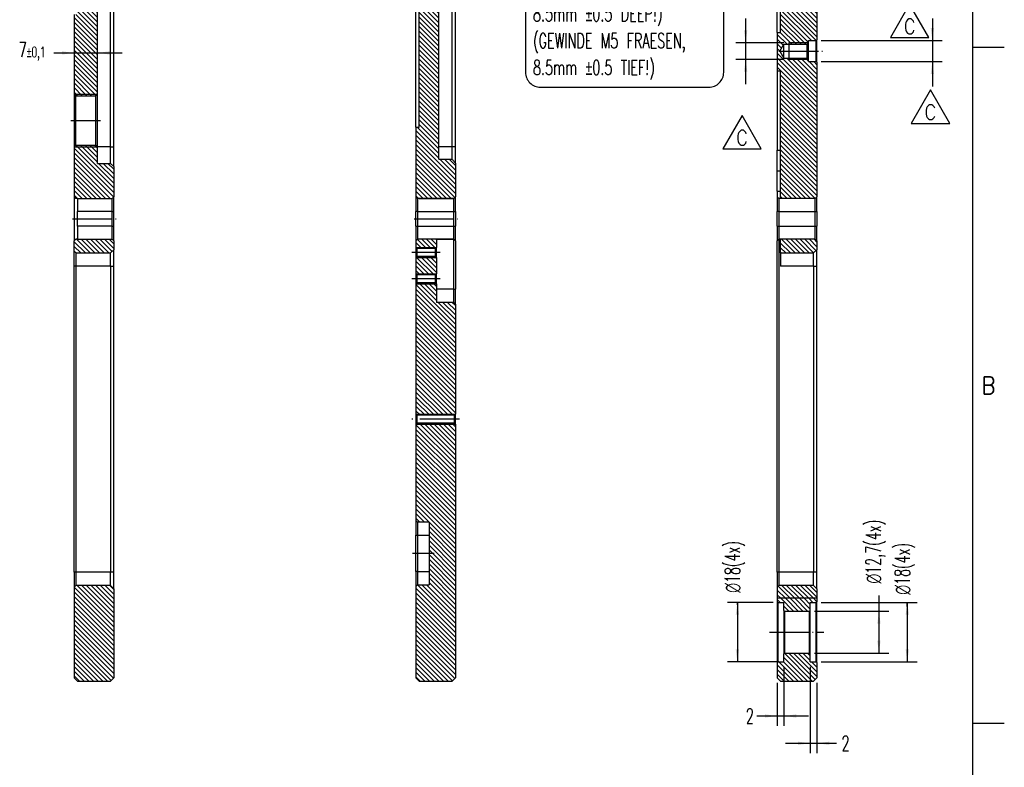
# Model space of a CAD drawing. Header units: inches. Extents: x -429 to 435, y -270 to 288.
# Tile 14 of 17: x 236 to 435, y -136 to 15. Entities that reach past the tile are written whole.
import ezdxf

# ---------------------------------------------------------------- set-up
doc = ezdxf.new("R2010")
doc.units = ezdxf.units.IN
doc.linetypes.add('DOT_CENTER', pattern=[14, 12, -1, 0, -1])
doc.layers.add('1', color=7, linetype='Continuous')
doc.styles.add('CONVERTER_11', font='txt.shx', dxfattribs={"width": 0.9})
doc.styles.add('CONVERTER_13', font='txt.shx', dxfattribs={"width": 0.63})
doc.dimstyles.new('ME10_DIM_11', dxfattribs={"dimtxt": 4.5, "dimasz": 3.75, "dimexe": 3, "dimexo": 1.5, "dimgap": 1.5, "dimtad": 0, "dimdsep": 46, "dimtxsty": 'CONVERTER_13', "dimsah": 1, "dimcen": 0.09, "dimclrd": 3, "dimclre": 3, "dimclrt": 3, "dimadec": 0, "dimazin": 0, "dimtfac": 1, "dimtdec": 4, "dimtix": 1, "dimtmove": 0, "dimatfit": 3, "dimfxl": 1, "dimtolj": 1, "dimtzin": 0, "dimarcsym": 0})
doc.dimstyles.new('ME10_DIM_12', dxfattribs={"dimtxt": 4.5, "dimasz": 3.75, "dimexe": 3, "dimexo": 1.5, "dimgap": 1.5, "dimtad": 0, "dimdsep": 46, "dimtxsty": 'CONVERTER_13', "dimsah": 1, "dimcen": 0.09, "dimclrd": 3, "dimclre": 3, "dimclrt": 3, "dimadec": 0, "dimazin": 0, "dimtfac": 1, "dimtdec": 4, "dimtix": 1, "dimtmove": 0, "dimatfit": 3, "dimfxl": 1, "dimtolj": 1, "dimtzin": 0, "dimarcsym": 0})
doc.dimstyles.new('ME10_DIM_13', dxfattribs={"dimtxt": 4.5, "dimasz": 3.75, "dimexe": 3, "dimexo": 1.5, "dimgap": 1.5, "dimtad": 0, "dimdsep": 46, "dimtxsty": 'CONVERTER_13', "dimsah": 1, "dimcen": 0.09, "dimclrd": 3, "dimclre": 3, "dimclrt": 3, "dimadec": 0, "dimazin": 0, "dimtfac": 1, "dimtdec": 4, "dimtix": 1, "dimtmove": 0, "dimatfit": 3, "dimfxl": 1, "dimtolj": 1, "dimtzin": 0, "dimarcsym": 0})
doc.dimstyles.new('ME10_DIM_14', dxfattribs={"dimtxt": 4.5, "dimasz": 3.75, "dimexe": 3, "dimexo": 1.5, "dimgap": 1.5, "dimtad": 0, "dimdsep": 46, "dimtxsty": 'CONVERTER_13', "dimsah": 1, "dimcen": 0.09, "dimclrd": 3, "dimclre": 3, "dimclrt": 3, "dimadec": 0, "dimazin": 0, "dimtfac": 1, "dimtdec": 4, "dimtix": 1, "dimtmove": 0, "dimatfit": 3, "dimfxl": 1, "dimtolj": 1, "dimtzin": 0, "dimarcsym": 0})
doc.dimstyles.new('ME10_DIM_15', dxfattribs={"dimtxt": 4.5, "dimasz": 3.75, "dimexe": 3, "dimexo": 1.5, "dimgap": 1.5, "dimtad": 0, "dimdsep": 46, "dimtxsty": 'CONVERTER_13', "dimsah": 1, "dimcen": 0.09, "dimclrd": 3, "dimclre": 3, "dimclrt": 3, "dimadec": 0, "dimazin": 0, "dimtfac": 1, "dimtdec": 4, "dimtix": 1, "dimtmove": 0, "dimatfit": 3, "dimfxl": 1, "dimtolj": 1, "dimtzin": 0, "dimarcsym": 0})
doc.dimstyles.new('ME10_DIM_19', dxfattribs={"dimtxt": 4.5, "dimasz": 3.75, "dimexe": 3, "dimexo": 1.5, "dimgap": 1.5, "dimtad": 0, "dimdsep": 46, "dimtxsty": 'CONVERTER_13', "dimsah": 1, "dimcen": 0.09, "dimclrd": 3, "dimclre": 3, "dimclrt": 3, "dimadec": 0, "dimazin": 0, "dimtfac": 1, "dimtdec": 4, "dimtix": 1, "dimtmove": 0, "dimatfit": 3, "dimfxl": 1, "dimtolj": 1, "dimtzin": 0, "dimarcsym": 0})
doc.dimstyles.new('ME10_DIM_20', dxfattribs={"dimtxt": 4.5, "dimasz": 3.75, "dimexe": 3, "dimexo": 1.5, "dimgap": 1.5, "dimtad": 0, "dimdsep": 46, "dimtxsty": 'CONVERTER_13', "dimsah": 1, "dimcen": 0.09, "dimclrd": 3, "dimclre": 3, "dimclrt": 3, "dimadec": 0, "dimazin": 0, "dimtol": 1, "dimtp": 0.03, "dimtfac": 0.7, "dimtdec": 0, "dimtix": 1, "dimtmove": 0, "dimatfit": 3, "dimfxl": 1, "dimtolj": 1, "dimtzin": 0, "dimarcsym": 0})
doc.dimstyles.new('ME10_DIM_45', dxfattribs={"dimtxt": 4.5, "dimasz": 3.75, "dimexe": 3, "dimexo": 1.5, "dimgap": 1.5, "dimtad": 0, "dimdsep": 46, "dimtxsty": 'CONVERTER_13', "dimsah": 1, "dimcen": 0.09, "dimclrd": 3, "dimclre": 3, "dimclrt": 3, "dimadec": 0, "dimazin": 0, "dimtol": 1, "dimtp": 0.1, "dimtm": 0.1, "dimtfac": 0.7, "dimtdec": 0, "dimtix": 1, "dimtmove": 0, "dimatfit": 3, "dimfxl": 1, "dimtolj": 1, "dimtzin": 0, "dimarcsym": 0})
pattern_1 = [(-45, (0, 0), (0.7071068, 0.7071068), [])]

# ---------------------------------------------------------------- blocks, each defined once
blk = doc.blocks.new('REV_TRIANGLE__1', base_point=(419.92, -4))
at = {"layer": '1', "color": 7, "linetype": 'Continuous'}
for p, q in [((419.92, 0.5), (416.02, -6.25)), ((423.82, -6.25), (419.92, 0.5)), ((416.02, -6.25), (423.82, -6.25))]:
    blk.add_line(p, q, dxfattribs=at)
at = {"layer": '1', "color": 3, "insert": (419.92, -4), "char_height": 3, "attachment_point": 5, "line_spacing_factor": 1.080432, "style": 'CONVERTER_11'}
blk.add_mtext('C', dxfattribs=at)
blk = doc.blocks.new('REV_TRIANGLE__2', base_point=(381.87, -9.16))
at = {"layer": '1', "color": 7, "linetype": 'Continuous'}
for p, q in [((381.87, -4.66), (377.97, -11.41)), ((385.77, -11.41), (381.87, -4.66)), ((377.97, -11.41), (385.77, -11.41))]:
    blk.add_line(p, q, dxfattribs=at)
at = {"layer": '1', "color": 3, "insert": (381.87, -9.16), "char_height": 3, "attachment_point": 5, "line_spacing_factor": 1.080432, "style": 'CONVERTER_11'}
blk.add_mtext('C', dxfattribs=at)
blk = doc.blocks.new('REV_TRIANGLE__3', base_point=(415.73, 13.32))
at = {"layer": '1', "color": 7, "linetype": 'Continuous'}
for p, q in [((415.73, 17.82), (411.83, 11.07)), ((419.63, 11.07), (415.73, 17.82)), ((411.83, 11.07), (419.63, 11.07))]:
    blk.add_line(p, q, dxfattribs=at)
at = {"layer": '1', "color": 3, "insert": (415.73, 13.32), "char_height": 3, "attachment_point": 5, "line_spacing_factor": 1.080432, "style": 'CONVERTER_11'}
blk.add_mtext('C', dxfattribs=at)
blk = doc.blocks.new('E7018-24104__5', base_point=(583.5, -178.3))
at = {"linetype": 'Continuous'}
h = blk.add_hatch(dxfattribs=at)
h.set_pattern_fill('_USER', color=1, angle=-45, pattern_type=0)
h.set_pattern_definition(pattern_1)
edge = h.paths.add_edge_path()
edge.add_spline(control_points=[(594.5, 42.89), (594.58, 42.64), (594.73, 42.15), (594.98, 41.41), (595.24, 40.67), (595.41, 40.18), (595.5, 39.93)], knot_values=[0, 0, 0, 0, 0.776426, 1.559625, 2.336193, 3.119835, 3.119835, 3.119835, 3.119835], degree=3, periodic=0)
edge.add_line((595.5, 39.93), (595.5, 15.9))
edge.add_line((595.5, 15.9), (595.3, 15.7))
edge.add_line((595.3, 15.7), (593, 15.7))
edge.add_line((593, 15.7), (593, 15))
edge.add_line((593, 15), (592.6, 14.6))
edge.add_line((592.6, 14.6), (585.5, 14.6))
edge.add_line((585.5, 14.6), (584.29, 12.5))
edge.add_line((584.29, 12.5), (585.5, 10.4))
edge.add_line((585.5, 10.4), (592.6, 10.4))
edge.add_line((592.6, 10.4), (593, 10))
edge.add_line((593, 10), (593, 9.3))
edge.add_line((593, 9.3), (595.3, 9.3))
edge.add_line((595.3, 9.3), (595.5, 9.1))
edge.add_line((595.5, 9.1), (595.5, -31.6))
edge.add_line((595.5, -31.6), (595, -32.1))
edge.add_line((595, -32.1), (584.5, -32.1))
edge.add_line((584.5, -32.1), (584.5, -29.91))
edge.add_line((584.5, -29.91), (584.5, -23.72))
edge.add_line((584.5, -23.72), (584.5, -17.5))
edge.add_line((584.5, -17.5), (584.5, 6.4))
edge.add_line((584.5, 6.4), (583.5, 6.4))
edge.add_line((583.5, 6.4), (583.5, 18.1))
edge.add_line((583.5, 18.1), (584.5, 18.1))
edge.add_line((584.5, 18.1), (584.5, 29.31))
edge.add_line((584.5, 29.31), (583.5, 29.31))
edge.add_line((583.5, 29.31), (583.5, 39.93))
edge.add_spline(control_points=[(583.5, 39.93), (583.59, 40.18), (583.76, 40.67), (584.02, 41.41), (584.27, 42.15), (584.42, 42.64), (584.5, 42.89)], knot_values=[0, 0, 0, 0, 0.783643, 1.56021, 2.34341, 3.119835, 3.119835, 3.119835, 3.119835], degree=3, periodic=0)
edge.add_line((584.5, 42.89), (594.5, 42.89))
h = blk.add_hatch(dxfattribs=at)
h.set_pattern_fill('_USER', color=1, angle=-45, pattern_type=0)
h.set_pattern_definition(pattern_1)
h.paths.add_polyline_path([(595, -44.5), (595.5, -45), (595.5, -47.64), (594.5, -48.64), (584.5, -48.64), (584.5, -44.5)])
h = blk.add_hatch(dxfattribs=at)
h.set_pattern_fill('_USER', color=1, angle=-45, pattern_type=0)
h.set_pattern_definition(pattern_1)
h.paths.add_polyline_path([(595.5, -153.23), (595.5, -150.32), (594.5, -149.32), (584, -149.32), (583.5, -149.82), (583.5, -153.23)])
h = blk.add_hatch(dxfattribs=at)
h.set_pattern_fill('_USER', color=1, angle=-45, pattern_type=0)
h.set_pattern_definition(pattern_1)
h.paths.add_polyline_path([(583.5, -153.23), (595.5, -153.23), (595.5, -154.27), (595.3, -154.47), (593.5, -154.47), (593.5, -156.92), (593.3, -157.12), (585.7, -157.12), (585.5, -156.92), (585.5, -154.47), (583.7, -154.47), (583.5, -154.27)])
h = blk.add_hatch(dxfattribs=at)
h.set_pattern_fill('_USER', color=1, angle=-45, pattern_type=0)
h.set_pattern_definition(pattern_1)
h.paths.add_polyline_path([(595.5, -172.67), (595.3, -172.47), (593.5, -172.47), (593.5, -170.02), (593.3, -169.82), (585.7, -169.82), (585.5, -170.02), (585.5, -172.47), (583.7, -172.47), (583.5, -172.67), (583.5, -177.3), (584.5, -178.3), (594.5, -178.3), (595.5, -177.3)])
at = {"color": 7, "linetype": 'Continuous'}
for p, q in [((595.5, 39.93), (595.5, 15.9)), ((583.5, 18.1), (583.5, 29.31)), ((584.5, 18.1), (584.5, 29.31)), ((583.5, 18.1), (583.5, 6.4)), ((583.5, 18.1), (584.5, 18.1)), ((592.6, 14.6), (593, 15)), ((593, 15.7), (595.3, 15.7)), ((593, 15), (593, 15.7)), ((593, 10), (593, 15)), ((595.3, 15.7), (595.5, 15.9)), ((595.3, 9.3), (595.3, 15.7)), ((595.5, 9.1), (595.5, 15.9)), ((584.29, 12.5), (585.5, 14.6)), ((584.29, 12.5), (585.5, 10.4)), ((585.5, 14.6), (592.6, 14.6)), ((585.5, 10.4), (585.5, 14.6)), ((592.6, 10.4), (592.6, 14.6)), ((585.5, 10.4), (592.6, 10.4)), ((592.6, 10.4), (593, 10)), ((593, 9.3), (593, 10)), ((593, 9.3), (595.3, 9.3)), ((595.3, 9.3), (595.5, 9.1)), ((595.5, 9.1), (595.5, -31.6)), ((583.5, 6.4), (583.5, -17.5)), ((584.5, 6.4), (583.5, 6.4)), ((584.5, -17.5), (584.5, 6.4)), ((583.5, -23.72), (583.5, -17.5)), ((584.5, -23.72), (584.5, -17.5)), ((583.5, -29.91), (583.5, -23.72)), ((584.5, -29.91), (584.5, -23.72)), ((583.5, -29.91), (583.5, -31.6)), ((583.5, -29.91), (584.5, -29.91)), ((583.5, -31.6), (583.5, -36.1)), ((583.5, -31.6), (584, -32.1)), ((584, -32.1), (584, -36.1)), ((584.5, -32.1), (584, -32.1)), ((584.5, -32.1), (584.5, -29.91)), ((595, -32.1), (584.5, -32.1)), ((595, -32.1), (595.5, -31.6)), ((595, -36.1), (595, -32.1)), ((595.5, -36.1), (595.5, -31.6)), ((583.5, -40.5), (583.5, -36.1)), ((584, -36.1), (584, -40.5)), ((595, -40.5), (595, -36.1)), ((595.5, -36.1), (595.5, -40.5)), ((583.5, -40.5), (583.5, -45)), ((584, -40.5), (584, -44.5)), ((595, -44.5), (595, -40.5)), ((595.5, -45), (595.5, -40.5)), ((584, -44.5), (583.5, -45)), ((584, -44.5), (584, -145.32)), ((584.5, -44.5), (584, -44.5)), ((595, -44.5), (584.5, -44.5)), ((584.5, -48.64), (584.5, -44.5)), ((595, -44.5), (595.5, -45)), ((583.5, -145.32), (583.5, -45)), ((594.5, -48.64), (595.5, -47.64)), ((595.5, -45), (595.5, -47.64)), ((595.5, -52.64), (595.5, -47.64)), ((584.5, -48.64), (594.5, -48.64)), ((584.5, -48.64), (584.5, -52.64)), ((594.5, -52.64), (594.5, -48.64)), ((594.5, -52.64), (594.5, -145.32)), ((595.5, -145.32), (595.5, -52.64)), ((583.5, -145.32), (583.5, -149.82)), ((584, -145.32), (584, -149.32)), ((594.5, -149.32), (594.5, -145.32)), ((595.5, -150.32), (595.5, -145.32)), ((583.5, -149.82), (584, -149.32)), ((583.5, -149.82), (583.5, -153.23)), ((594.5, -149.32), (584, -149.32)), ((595.5, -150.32), (594.5, -149.32)), ((595.5, -150.32), (595.5, -153.23)), ((583.5, -153.23), (583.5, -154.27)), ((595.5, -153.23), (583.5, -153.23)), ((583.5, -154.27), (583.5, -163.47)), ((583.7, -154.47), (583.5, -154.27)), ((583.7, -154.47), (585.5, -154.47)), ((583.7, -154.47), (583.7, -163.47)), ((585.5, -156.92), (585.5, -154.47)), ((593.5, -156.92), (593.5, -154.47)), ((593.5, -154.47), (595.3, -154.47)), ((595.3, -154.47), (595.5, -154.27)), ((595.3, -163.47), (595.3, -154.47)), ((595.5, -153.23), (595.5, -154.27)), ((595.5, -163.47), (595.5, -154.27)), ((585.7, -157.12), (585.5, -156.92)), ((585.5, -156.92), (585.5, -163.47)), ((585.7, -157.12), (585.7, -163.47)), ((585.7, -157.12), (593.3, -157.12)), ((593.3, -157.12), (593.5, -156.92)), ((593.3, -163.47), (593.3, -157.12)), ((593.5, -163.47), (593.5, -156.92)), ((583.5, -163.47), (583.5, -172.67)), ((583.7, -163.47), (583.7, -172.47)), ((585.5, -163.47), (585.5, -170.02)), ((585.7, -163.47), (585.7, -169.82)), ((593.3, -169.82), (593.3, -163.47)), ((593.5, -170.02), (593.5, -163.47)), ((595.3, -172.47), (595.3, -163.47)), ((595.5, -172.67), (595.5, -163.47)), ((585.7, -169.82), (585.5, -170.02)), ((585.5, -172.47), (585.5, -170.02)), ((585.7, -169.82), (593.3, -169.82)), ((593.3, -169.82), (593.5, -170.02)), ((593.5, -172.47), (593.5, -170.02)), ((583.7, -172.47), (583.5, -172.67)), ((583.5, -172.67), (583.5, -177.3)), ((583.7, -172.47), (585.5, -172.47)), ((593.5, -172.47), (595.3, -172.47)), ((595.3, -172.47), (595.5, -172.67)), ((595.5, -172.67), (595.5, -177.3)), ((584.5, -178.3), (583.5, -177.3)), ((584.5, -178.3), (594.5, -178.3)), ((594.5, -178.3), (595.5, -177.3))]:
    blk.add_line(p, q, dxfattribs=at)
at = {"color": 1, "linetype": 'Continuous'}
for p, q in [((583.5, -17.5), (584.5, -17.5)), ((583.5, -23.72), (584.5, -23.72)), ((584, -36.1), (583.5, -36.1)), ((584, -36.1), (595, -36.1)), ((595, -36.1), (595.5, -36.1)), ((583.5, -40.5), (584, -40.5)), ((584, -40.5), (595, -40.5)), ((595, -40.5), (595.5, -40.5)), ((594.5, -52.64), (584.5, -52.64)), ((594.5, -52.64), (595.5, -52.64)), ((584, -145.32), (583.5, -145.32)), ((594.5, -145.32), (584, -145.32)), ((595.5, -145.32), (594.5, -145.32))]:
    blk.add_line(p, q, dxfattribs=at)
at = {"layer": '1', "color": 1, "linetype": 'DOT_CENTER'}
blk.add_line((581.17, -163.47), (597.58, -163.47), dxfattribs=at)
blk = doc.blocks.new('*D41')
at = {"layer": '1', "color": 3, "linetype": 'Continuous'}
for p, q in [((582.2, -154.47), (568.4, -154.47)), ((571.4, -154.47), (571.4, -172.47)), ((571.4, -155.17), (571.4, -154.47)), ((584, -172.47), (568.4, -172.47))]:
    blk.add_line(p, q, dxfattribs=at)
at = {"layer": '1', "color": 3}
for points in [[(571.9, -158.22), (570.91, -158.22), (571.4, -154.47)], [(570.91, -168.72), (571.9, -168.72), (571.4, -172.47)]]:
    blk.add_solid(points, dxfattribs=at)
at = {"layer": '1', "color": 3, "insert": (573.65, -154.07), "char_height": 4.5, "attachment_point": 7, "rotation": 90, "line_spacing_factor": 0.60024, "style": 'CONVERTER_13'}
blk.add_mtext('\\C3; {\\Fgdt;n}\\C3;18\\C3;(4x)', dxfattribs=at)
blk = doc.blocks.new('*D42')
at = {"layer": '1', "color": 3, "linetype": 'Continuous'}
for p, q in [((614.29, -152.37), (614.29, -157.12)), ((594.8, -157.12), (617.29, -157.12)), ((614.29, -157.12), (614.29, -169.82)), ((594.8, -169.82), (617.29, -169.82))]:
    blk.add_line(p, q, dxfattribs=at)
at = {"layer": '1', "color": 3}
for points in [[(614.78, -160.87), (613.8, -160.87), (614.29, -157.12)], [(613.8, -166.07), (614.78, -166.07), (614.29, -169.82)]]:
    blk.add_solid(points, dxfattribs=at)
at = {"layer": '1', "color": 3, "insert": (616.32, -151.27), "char_height": 4.5, "attachment_point": 7, "rotation": 90, "line_spacing_factor": 0.60024, "style": 'CONVERTER_13'}
blk.add_mtext('\\C3; {\\Fgdt;n}\\C3;12,7\\C3;(4x)', dxfattribs=at)
blk = doc.blocks.new('*D43')
at = {"layer": '1', "color": 3, "linetype": 'Continuous'}
for p, q in [((596.8, -154.47), (625.88, -154.47)), ((622.88, -154.47), (622.88, -172.47)), ((622.88, -155.75), (622.88, -154.47)), ((596.8, -172.47), (625.88, -172.47))]:
    blk.add_line(p, q, dxfattribs=at)
at = {"layer": '1', "color": 3}
for points in [[(623.38, -158.22), (622.39, -158.22), (622.88, -154.47)], [(622.39, -168.72), (623.38, -168.72), (622.88, -172.47)]]:
    blk.add_solid(points, dxfattribs=at)
at = {"layer": '1', "color": 3, "insert": (625.13, -154.65), "char_height": 4.5, "attachment_point": 7, "rotation": 90, "line_spacing_factor": 0.60024, "style": 'CONVERTER_13'}
blk.add_mtext('\\C3; {\\Fgdt;n}\\C3;18\\C3;(4x)', dxfattribs=at)
blk = doc.blocks.new('*D44')
at = {"layer": '1', "color": 3, "linetype": 'Continuous'}
for p, q in [((593.5, -173.97), (593.5, -200.13)), ((595.5, -178.8), (595.5, -200.13)), ((586, -197.13), (593.5, -197.13)), ((593.5, -197.13), (595.5, -197.13)), ((595.5, -197.13), (601.47, -197.13))]:
    blk.add_line(p, q, dxfattribs=at)
at = {"layer": '1', "color": 3}
for points in [[(589.75, -197.63), (589.75, -196.64), (593.5, -197.13)], [(599.25, -196.64), (599.25, -197.63), (595.5, -197.13)]]:
    blk.add_solid(points, dxfattribs=at)
at = {"layer": '1', "color": 3, "insert": (602.97, -199.38), "char_height": 4.5, "attachment_point": 7, "rotation": 0.0001, "line_spacing_factor": 0.60024, "style": 'CONVERTER_13'}
blk.add_mtext('2', dxfattribs=at)
blk = doc.blocks.new('*D45')
at = {"layer": '1', "color": 3, "linetype": 'Continuous'}
for p, q in [((585.5, -173.97), (585.5, -191.87)), ((583.5, -178.8), (583.5, -191.87)), ((577.35, -188.87), (583.5, -188.87)), ((583.5, -188.87), (585.5, -188.87)), ((585.5, -188.87), (593, -188.87))]:
    blk.add_line(p, q, dxfattribs=at)
at = {"layer": '1', "color": 3}
for points in [[(579.75, -189.36), (579.75, -188.37), (583.5, -188.87)], [(589.25, -188.37), (589.25, -189.36), (585.5, -188.87)]]:
    blk.add_solid(points, dxfattribs=at)
at = {"layer": '1', "color": 3, "insert": (573.96, -191.12), "char_height": 4.5, "attachment_point": 7, "rotation": 0.0001, "line_spacing_factor": 0.60024, "style": 'CONVERTER_13'}
blk.add_mtext('2', dxfattribs=at)
blk = doc.blocks.new('*D49')
at = {"layer": '1', "color": 3, "linetype": 'Continuous'}
for p, q in [((573.91, 22.38), (573.91, 15)), ((585.5, 15), (570.91, 15)), ((573.91, 15), (573.91, 10)), ((585.5, 10), (570.91, 10)), ((573.91, 10), (573.91, 2.5))]:
    blk.add_line(p, q, dxfattribs=at)
at = {"layer": '1', "color": 3}
for points in [[(573.42, 18.75), (574.41, 18.75), (573.91, 15)], [(574.41, 6.25), (573.42, 6.25), (573.91, 10)]]:
    blk.add_solid(points, dxfattribs=at)
at = {"layer": '1', "color": 3, "insert": (576.16, 24.64), "char_height": 4.5, "attachment_point": 7, "rotation": 90, "line_spacing_factor": 0.60024, "style": 'CONVERTER_13'}
blk.add_mtext('\\C3;M\\C3;5\\C3;(4x)', dxfattribs=at)
blk = doc.blocks.new('*D50')
at = {"layer": '1', "color": 3, "linetype": 'Continuous'}
for p, q in [((630.48, 22.4), (630.48, 15.7)), ((596.8, 15.7), (633.48, 15.7)), ((630.48, 15.7), (630.48, 9.3)), ((596.8, 9.3), (633.48, 9.3)), ((630.48, 9.3), (630.48, 1.8))]:
    blk.add_line(p, q, dxfattribs=at)
at = {"layer": '1', "color": 3}
for points in [[(629.99, 19.45), (630.97, 19.45), (630.48, 15.7)], [(630.97, 5.55), (629.99, 5.55), (630.48, 9.3)]]:
    blk.add_solid(points, dxfattribs=at)
at = {"layer": '1', "color": 3, "insert": (632.51, 23.49), "char_height": 4.5, "attachment_point": 7, "rotation": 90, "line_spacing_factor": 0.60024, "style": 'CONVERTER_13'}
blk.add_mtext('\\C3; {\\Fgdt;n}\\C3;\\C3;6,4\\C3;\\H3.15;\\S+0,03^  0;\\C3;(4x)', dxfattribs=at)
blk = doc.blocks.new('E7018-24104__9', base_point=(474, -178.3))
at = {"linetype": 'Continuous'}
h = blk.add_hatch(dxfattribs=at)
h.set_pattern_fill('_USER', color=1, angle=-45, pattern_type=0)
h.set_pattern_definition(pattern_1)
edge = h.paths.add_edge_path()
edge.add_spline(control_points=[(486, -21.48), (485.91, -21.38), (485.74, -21.17), (485.49, -20.85), (485.24, -20.54), (485.08, -20.32), (485, -20.22)], knot_values=[0, 0, 0, 0, 0.413688, 0.805894, 1.220612, 1.611608, 1.611608, 1.611608, 1.611608], degree=3, periodic=0)
edge.add_line((485, -20.22), (481, -20.22))
edge.add_line((481, -20.22), (481, -16.5))
edge.add_line((481, -16.5), (481, 58.5))
edge.add_line((481, 58.5), (474, 58.5))
edge.add_line((474, 58.5), (474, 55.25))
edge.add_line((474, 55.25), (475, 55.25))
edge.add_line((475, 55.25), (475, 50.69))
edge.add_line((475, 50.69), (475, -10.56))
edge.add_line((475, -10.56), (474, -10.56))
edge.add_line((474, -10.56), (474, -31.6))
edge.add_line((474, -31.6), (474.5, -32.1))
edge.add_line((474.5, -32.1), (485.5, -32.1))
edge.add_line((485.5, -32.1), (486, -31.6))
edge.add_line((486, -31.6), (486, -21.48))
h = blk.add_hatch(dxfattribs=at)
h.set_pattern_fill('_USER', color=1, angle=-45, pattern_type=0)
h.set_pattern_definition(pattern_1)
h.paths.add_polyline_path([(474, -45), (474.5, -44.5), (480.2, -44.5), (480.2, -47), (479.9, -47.3), (474.3, -47.3), (474, -47)])
h = blk.add_hatch(dxfattribs=at)
h.set_pattern_fill('_USER', color=1, angle=-45, pattern_type=0)
h.set_pattern_definition(pattern_1)
h.paths.add_polyline_path([(474, -50), (474.3, -49.7), (479.9, -49.7), (480.2, -50), (480.2, -55), (479.9, -55.3), (474.3, -55.3), (474, -55)])
h = blk.add_hatch(dxfattribs=at)
h.set_pattern_fill('_USER', color=1, angle=-45, pattern_type=0)
h.set_pattern_definition(pattern_1)
h.paths.add_polyline_path([(486, -64.1), (485.5, -63.6), (480.2, -63.6), (480.2, -59.6), (480.2, -58), (479.9, -57.7), (474.3, -57.7), (474, -58), (474, -97.48), (474.3, -97.78), (485.7, -97.78), (486, -97.48)])
h = blk.add_hatch(dxfattribs=at)
h.set_pattern_fill('_USER', color=1, angle=-45, pattern_type=0)
h.set_pattern_definition(pattern_1)
h.paths.add_polyline_path([(486, -100.48), (485.7, -100.18), (474.3, -100.18), (474, -100.48), (474, -129.62), (474.5, -130.12), (478, -130.12), (478, -134.12), (478, -145.12), (478, -149.12), (474.5, -149.12), (474, -149.62), (474, -177.3), (475, -178.3), (485, -178.3), (486, -177.3)])
at = {"color": 7, "linetype": 'Continuous'}
for p, q in [((485, -16.5), (485, 133.5)), ((486, -16.5), (486, 133.5)), ((481, -16.5), (481, 58.5)), ((474, -10.56), (474, 50.69)), ((475, -10.56), (475, 50.69)), ((474, -10.56), (475, -10.56)), ((474, -10.56), (474, -31.6)), ((481, -20.22), (481, -16.5)), ((485, -20.22), (485, -16.5)), ((486, -21.48), (486, -16.5)), ((481, -20.22), (485, -20.22)), ((486, -21.48), (486, -31.6)), ((474, -31.6), (474, -36.1)), ((474, -31.6), (474.5, -32.1)), ((485.5, -32.1), (474.5, -32.1)), ((474.5, -32.1), (474.5, -36.1)), ((485.5, -32.1), (486, -31.6)), ((485.5, -36.1), (485.5, -32.1)), ((486, -36.1), (486, -31.6)), ((474, -40.5), (474, -36.1)), ((474.5, -36.1), (474.5, -40.5)), ((485.5, -40.5), (485.5, -36.1)), ((486, -36.1), (486, -40.5)), ((474, -40.5), (474, -45)), ((474.5, -40.5), (474.5, -44.5)), ((485.5, -44.5), (485.5, -40.5)), ((486, -45), (486, -40.5)), ((474, -45), (474.5, -44.5)), ((480.2, -44.5), (474.5, -44.5)), ((480.2, -44.5), (480.2, -47)), ((485.5, -44.5), (480.2, -44.5)), ((486, -45), (485.5, -44.5)), ((485.5, -59.6), (485.5, -44.5)), ((474, -45), (474, -47)), ((474, -47), (474, -50)), ((474.3, -47.3), (474, -47)), ((474.3, -47.3), (474.3, -49.7)), ((479.9, -47.3), (474.3, -47.3)), ((479.9, -47.3), (480.2, -47)), ((479.9, -49.7), (479.9, -47.3)), ((480.2, -50), (480.2, -47)), ((486, -45), (486, -59.6)), ((474.3, -49.7), (474, -50)), ((474, -50), (474, -55)), ((479.9, -49.7), (474.3, -49.7)), ((479.9, -49.7), (480.2, -50)), ((480.2, -50), (480.2, -55)), ((474, -55), (474, -58)), ((474.3, -55.3), (474, -55)), ((474.3, -55.3), (474.3, -57.7)), ((479.9, -55.3), (474.3, -55.3)), ((479.9, -55.3), (480.2, -55)), ((479.9, -57.7), (479.9, -55.3)), ((480.2, -58), (480.2, -55)), ((474.3, -57.7), (474, -58)), ((474, -58), (474, -97.48)), ((479.9, -57.7), (474.3, -57.7)), ((479.9, -57.7), (480.2, -58)), ((480.2, -58), (480.2, -59.6)), ((480.2, -59.6), (480.2, -63.6)), ((485.5, -63.6), (485.5, -59.6)), ((486, -64.1), (486, -59.6)), ((485.5, -63.6), (480.2, -63.6)), ((485.5, -63.6), (486, -64.1)), ((486, -64.1), (486, -97.48)), ((474, -97.48), (474, -100.48)), ((474.3, -97.78), (474, -97.48)), ((474.3, -97.78), (474.3, -100.18)), ((485.7, -97.78), (474.3, -97.78)), ((485.7, -97.78), (486, -97.48)), ((485.7, -100.18), (485.7, -97.78)), ((486, -98.98), (486, -97.48)), ((474.3, -100.18), (474, -100.48)), ((474, -100.48), (474, -129.62)), ((485.7, -100.18), (474.3, -100.18)), ((485.7, -100.18), (486, -100.48)), ((486, -100.48), (486, -98.98)), ((486, -100.48), (486, -177.3)), ((474, -129.62), (474, -134.12)), ((474.5, -130.12), (474, -129.62)), ((478, -130.12), (474.5, -130.12)), ((474.5, -130.12), (474.5, -134.12)), ((478, -130.12), (478, -134.12)), ((474, -145.12), (474, -134.12)), ((474.5, -134.12), (474.5, -145.12)), ((478, -134.12), (478, -145.12)), ((474, -145.12), (474, -149.62)), ((474.5, -145.12), (474.5, -149.12)), ((478, -145.12), (478, -149.12)), ((474, -149.62), (474.5, -149.12)), ((474.5, -149.12), (478, -149.12)), ((474, -149.62), (474, -177.3)), ((475, -178.3), (474, -177.3)), ((475, -178.3), (485, -178.3)), ((485, -178.3), (486, -177.3))]:
    blk.add_line(p, q, dxfattribs=at)
at = {"color": 1, "linetype": 'Continuous'}
for p, q in [((485, -16.5), (481, -16.5)), ((486, -16.5), (485, -16.5)), ((474.5, -36.1), (474, -36.1)), ((474.5, -36.1), (485.5, -36.1)), ((485.5, -36.1), (486, -36.1)), ((474, -40.5), (474.5, -40.5)), ((474.5, -40.5), (485.5, -40.5)), ((485.5, -40.5), (486, -40.5)), ((485.5, -59.6), (480.2, -59.6)), ((485.5, -59.6), (486, -59.6)), ((474, -134.12), (474.5, -134.12)), ((474.5, -134.12), (478, -134.12)), ((474.5, -145.12), (474, -145.12)), ((474.5, -145.12), (478, -145.12))]:
    blk.add_line(p, q, dxfattribs=at)
at = {"color": 7, "linetype": 'Continuous'}
blk.add_open_spline([(485, -20.22), (485.08, -20.32), (485.24, -20.54), (485.49, -20.85), (485.74, -21.17), (485.91, -21.38), (486, -21.48)], degree=3, knots=[0, 0, 0, 0, 0.390996, 0.805714, 1.19792, 1.611608, 1.611608, 1.611608, 1.611608], dxfattribs=at)
blk = doc.blocks.new('C-C__10', base_point=(480.002, 58.5))
at = {"layer": '1', "color": 7, "linetype": 'Continuous'}
for p, q in [((475, -32.1), (485.5, -32.1)), ((480.2, -44.5), (485.5, -44.5)), ((479.9, -47.3), (474.3, -47.3)), ((479.9, -49.7), (474.3, -49.7)), ((479.9, -55.3), (474.3, -55.3)), ((479.9, -57.7), (474.3, -57.7)), ((485.7, -97.78), (474.3, -97.78)), ((485.7, -100.18), (474.3, -100.18)), ((478, -130.12), (474.5, -130.12)), ((474.5, -149.12), (478, -149.12)), ((475, -178.3), (485, -178.3))]:
    blk.add_line(p, q, dxfattribs=at)
at = {"layer": '1', "color": 1, "linetype": 'DOT_CENTER'}
for p, q in [((473.5, -38.3), (487, -38.3)), ((481.4, -48.5), (472.8, -48.5)), ((481.4, -56.5), (472.8, -56.5)), ((487.2, -98.98), (472.8, -98.98)), ((479.5, -139.62), (473, -139.62))]:
    blk.add_line(p, q, dxfattribs=at)
at = {"layer": '1', "color": 1, "linetype": 'Continuous'}
for p, q in [((474, -47), (480.2, -47)), ((474, -50), (480.2, -50)), ((474, -55), (480.2, -55)), ((474, -58), (480.2, -58)), ((474, -97.48), (486, -97.48)), ((474, -100.48), (486, -100.48))]:
    blk.add_line(p, q, dxfattribs=at)
blk.add_blockref('E7018-24104__9', (474.002, -178.3))
blk = doc.blocks.new('E7018-24104__12', base_point=(370.5, -178.3))
at = {"linetype": 'Continuous'}
h = blk.add_hatch(dxfattribs=at)
h.set_pattern_fill('_USER', color=1, angle=-45, pattern_type=0)
h.set_pattern_definition(pattern_1)
h.paths.add_polyline_path([(377.5, -0.5), (377, -1), (371, -1), (370.5, -0.5), (370.5, 23.61), (371.5, 23.61), (371.5, 26.77), (371.5, 29.3), (371.5, 45.56), (371.5, 47.79), (371.5, 54.21), (371.5, 55.25), (370.5, 55.25), (370.5, 61.75), (371.5, 61.75), (371.5, 62.79), (371.5, 69.21), (371.5, 71.44), (371.5, 87.7), (371.5, 90.23), (371.5, 93.39), (370.5, 93.39), (370.5, 117.5), (371, 118), (377, 118), (377.5, 117.5)])
h = blk.add_hatch(dxfattribs=at)
h.set_pattern_fill('_USER', color=1, angle=-45, pattern_type=0)
h.set_pattern_definition(pattern_1)
h.paths.add_polyline_path([(382.5, -31.6), (382, -32.1), (371.5, -32.1), (371, -32.1), (370.5, -31.6), (370.5, -16.5), (371, -16), (377, -16), (377.5, -16.5), (377.5, -21.5), (381.5, -21.5), (382.5, -22.5)])
h = blk.add_hatch(dxfattribs=at)
h.set_pattern_fill('_USER', color=1, angle=-45, pattern_type=0)
h.set_pattern_definition(pattern_1)
h.paths.add_polyline_path([(382.5, -45), (382.5, -47.64), (381.5, -48.64), (371, -48.64), (370.5, -48.14), (370.5, -45), (371, -44.5), (371.5, -44.5), (382, -44.5)])
h = blk.add_hatch(dxfattribs=at)
h.set_pattern_fill('_USER', color=1, angle=-45, pattern_type=0)
h.set_pattern_definition(pattern_1)
h.paths.add_polyline_path([(381.5, -149.32), (371, -149.32), (370.5, -149.82), (370.5, -177.3), (371.5, -178.3), (381.5, -178.3), (382.5, -177.3), (382.5, -150.32)])
at = {"color": 7, "linetype": 'Continuous'}
for p, q in [((381.5, -16.5), (381.5, 133.5)), ((382.5, -16.5), (382.5, 133.5)), ((377.5, -0.5), (377.5, 117.5)), ((370.5, 23.61), (370.5, -0.5)), ((370.5, -0.5), (370.5, -16.5)), ((371, -1), (370.5, -0.5)), ((371, -1), (377, -1)), ((371, -16), (371, -1)), ((377, -1), (377.5, -0.5)), ((377, -16), (377, -1)), ((377.5, -16.5), (377.5, -0.5)), ((371, -16), (370.5, -16.5)), ((370.5, -16.5), (370.5, -31.6)), ((371, -16), (377, -16)), ((377, -16), (377.5, -16.5)), ((377.5, -21.5), (377.5, -16.5)), ((381.5, -21.5), (381.5, -16.5)), ((382.5, -22.5), (382.5, -16.5)), ((377.5, -21.5), (381.5, -21.5)), ((382.5, -22.5), (381.5, -21.5)), ((382.5, -22.5), (382.5, -31.6)), ((370.5, -31.6), (370.5, -45)), ((370.5, -31.6), (371, -32.1)), ((371.5, -32.1), (371, -32.1)), ((371.5, -32.1), (382, -32.1)), ((371.5, -32.1), (371.5, -36.1)), ((382.5, -31.6), (382, -32.1)), ((382, -36.1), (382, -32.1)), ((382.5, -36.1), (382.5, -31.6)), ((371.5, -40.5), (371.5, -36.1)), ((382, -40.5), (382, -36.1)), ((382.5, -40.5), (382.5, -36.1)), ((371.5, -40.5), (371.5, -44.5)), ((382, -44.5), (382, -40.5)), ((382.5, -45), (382.5, -40.5)), ((371, -44.5), (370.5, -45)), ((371.5, -44.5), (371, -44.5)), ((371.5, -44.5), (382, -44.5)), ((382.5, -45), (382, -44.5)), ((370.5, -48.14), (370.5, -45)), ((381.5, -48.64), (382.5, -47.64)), ((382.5, -45), (382.5, -47.64)), ((382.5, -52.64), (382.5, -47.64)), ((370.5, -52.64), (370.5, -48.14)), ((371, -48.64), (370.5, -48.14)), ((371, -48.64), (381.5, -48.64)), ((371, -48.64), (371, -52.64)), ((381.5, -52.64), (381.5, -48.64)), ((370.5, -145.32), (370.5, -52.64)), ((371, -52.64), (371, -145.32)), ((381.5, -52.64), (381.5, -145.32)), ((382.5, -145.32), (382.5, -52.64)), ((370.5, -145.32), (370.5, -149.82)), ((371, -145.32), (371, -149.32)), ((381.5, -149.32), (381.5, -145.32)), ((382.5, -150.32), (382.5, -145.32)), ((370.5, -149.82), (371, -149.32)), ((370.5, -149.82), (370.5, -177.3)), ((381.5, -149.32), (371, -149.32)), ((382.5, -150.32), (381.5, -149.32)), ((382.5, -150.32), (382.5, -177.3)), ((371.5, -178.3), (370.5, -177.3)), ((371.5, -178.3), (381.5, -178.3)), ((381.5, -178.3), (382.5, -177.3))]:
    blk.add_line(p, q, dxfattribs=at)
at = {"color": 1, "linetype": 'Continuous'}
for p, q in [((381.5, -16.5), (377.5, -16.5)), ((381.5, -16.5), (382.5, -16.5)), ((382, -36.1), (371.5, -36.1)), ((382, -36.1), (382.5, -36.1)), ((382, -40.5), (371.5, -40.5)), ((382, -40.5), (382.5, -40.5)), ((371, -52.64), (370.5, -52.64)), ((381.5, -52.64), (371, -52.64)), ((381.5, -52.64), (382.5, -52.64)), ((371, -145.32), (370.5, -145.32)), ((381.5, -145.32), (371, -145.32)), ((382.5, -145.32), (381.5, -145.32))]:
    blk.add_line(p, q, dxfattribs=at)
at = {"layer": '1', "color": 1, "linetype": 'DOT_CENTER'}
blk.add_line((370, -38.3), (383.5, -38.3), dxfattribs=at)
blk = doc.blocks.new('*D75')
at = {"layer": '1', "color": 3, "linetype": 'Continuous'}
for p, q in [((370.5, 22.11), (370.5, 8.95)), ((377.5, 1), (377.5, 14.95)), ((364.27, 11.95), (370.5, 11.95)), ((370.5, 11.95), (377.5, 11.95)), ((377.5, 11.95), (385, 11.95))]:
    blk.add_line(p, q, dxfattribs=at)
at = {"layer": '1', "color": 3}
for points in [[(366.75, 11.46), (366.75, 12.45), (370.5, 11.95)], [(381.25, 12.45), (381.25, 11.46), (377.5, 11.95)]]:
    blk.add_solid(points, dxfattribs=at)
at = {"layer": '1', "color": 3, "insert": (353.67, 9.7), "char_height": 4.5, "attachment_point": 7, "rotation": 0.0001, "line_spacing_factor": 0.60024, "style": 'CONVERTER_13'}
blk.add_mtext('\\C3;7\\C3;\\H3.15;{\\Fgdt;`}0,1', dxfattribs=at)
blk = doc.blocks.new('Drawing_Grid_Zones', base_point=(-419.35, -254.88))
at = {"layer": '1', "color": 4, "linetype": 'Continuous'}
for p, q in [((434.85, 9.08), (428.5, 9.08)), ((434.85, -127.44), (428.5, -127.44))]:
    blk.add_line(p, q, dxfattribs=at)
at = {"layer": '1', "color": 4, "insert": (431.68, -59.18), "char_height": 3.5, "attachment_point": 5, "line_spacing_factor": 1.080432, "style": 'CONVERTER_11'}
blk.add_mtext('B', dxfattribs=at)
blk = doc.blocks.new('D_Size_Verigy_Frame', base_point=(-419.35, -254.88))
at = {"layer": '1', "color": 7, "linetype": 'Continuous'}
blk.add_line((428.5, -260.97), (428.5, 279.13), dxfattribs=at)
at = {"layer": '1'}
blk.add_blockref('Drawing_Grid_Zones', (-419.35, -254.88), dxfattribs=at)
blk = doc.blocks.new('E-E__6', base_point=(589.5, 58.5))
at = {"layer": '1', "color": 1, "linetype": 'Continuous'}
for p, q in [((587, 15), (587, 10)), ((593, 15), (587, 15)), ((593, 10), (587, 10))]:
    blk.add_line(p, q, dxfattribs=at)
at = {"layer": '1', "color": 1, "linetype": 'DOT_CENTER'}
blk.add_line((584, 12.5), (597.583, 12.5), dxfattribs=at)
at = {"layer": '1', "color": 7, "linetype": 'Continuous'}
for p, q in [((585.5, 14.6), (592.6, 14.6)), ((585.5, 10.4), (592.6, 10.4))]:
    blk.add_line(p, q, dxfattribs=at)
at = {"layer": '1', "color": 1}
blk.add_lwpolyline([(511.736, 1.548), (562.754, 1.548, 0.4142136), (567.254, 6.048), (567.254, 30.348, 0.4142136), (562.754, 34.848), (511.736, 34.848, 0.4142136), (507.236, 30.348), (507.236, 6.048, 0.4142136)], format="xyb", close=True, dxfattribs=at)
blk.add_blockref('E7018-24104__5', (583.5, -178.3))
at = {"layer": '1', "xscale": 1.5, "yscale": 1.5, "zscale": 1.5}
for name, p in [('REV_TRIANGLE__3', (623.602, 19.977)), ('REV_TRIANGLE__1', (629.879, -6.004)), ('REV_TRIANGLE__2', (572.809, -13.739))]:
    blk.add_blockref(name, p, dxfattribs=at)
at = {"layer": '1', "color": 1, "insert": (509.486, 3.798), "char_height": 4.5, "attachment_point": 7, "line_spacing_factor": 1.080432, "style": 'CONVERTER_13'}
blk.add_mtext('MILL M5 THREAD\\P8.5mm {\\Fgdt;`}0.5 DEEP!)\\P(GEWINDE M5 FRAESEN,\\P8.5mm {\\Fgdt;`}0.5 TIEF!)', dxfattribs=at)
at = {"layer": '1'}
for base, p1, p2, dimstyle, override, picture, middle in [((630.481, 15.7), (595.3, 9.3), (595.3, 15.7), 'ME10_DIM_20', {"dimpost": ' {\\Fgdt;n}<>(4x)'}, '*D50', (630.481, 40.242)), ((573.914, 15), (587, 10), (587, 15), 'ME10_DIM_19', {"dimpost": 'M<>(4x)'}, '*D49', (573.914, 31.954)), ((614.291, -157.121), (593.3, -169.821), (593.3, -157.121), 'ME10_DIM_12', {"dimpost": ' {\\Fgdt;n}<>(4x)'}, '*D42', (614.291, -138.617)), ((571.403, -154.471), (585.5, -172.471), (583.7, -154.471), 'ME10_DIM_11', {"dimpost": ' {\\Fgdt;n}<>(4x)'}, '*D41', (571.403, -143.383)), ((622.882, -154.471), (595.3, -172.471), (595.3, -154.471), 'ME10_DIM_13', {"dimpost": ' {\\Fgdt;n}<>(4x)'}, '*D43', (622.882, -143.966))]:
    dim = blk.add_linear_dim(base=base, p1=p1, p2=p2, angle=90, dimstyle=dimstyle, override=override, dxfattribs=at)
    dim.commit()
    dim.dimension.update_dxf_attribs({"geometry": picture, "text_midpoint": middle, "text_rotation": 90})
for base, p1, p2, dimstyle, picture, middle in [((583.5, -188.866), (585.5, -172.471), (583.5, -177.3), 'ME10_DIM_15', '*D45', (574.903, -188.866)), ((593.5, -197.133), (595.5, -177.3), (593.5, -172.471), 'ME10_DIM_14', '*D44', (603.917, -197.133))]:
    dim = blk.add_linear_dim(base=base, p1=p1, p2=p2, dimstyle=dimstyle, dxfattribs=at)
    dim.commit()
    dim.dimension.update_dxf_attribs({"geometry": picture, "text_midpoint": middle, "text_rotation": 0.00014})
blk = doc.blocks.new('B-B__13', base_point=(376.5, 58.5))
at = {"layer": '1', "color": 1, "linetype": 'Continuous'}
for p, q in [((370.5, -0.5), (377.5, -0.5)), ((370.5, -16.5), (377.5, -16.5))]:
    blk.add_line(p, q, dxfattribs=at)
at = {"layer": '1', "color": 7, "linetype": 'Continuous'}
for p, q in [((371, -1), (377, -1)), ((371, -16), (377, -16))]:
    blk.add_line(p, q, dxfattribs=at)
at = {"layer": '1', "color": 1, "linetype": 'DOT_CENTER'}
blk.add_line((369.5, -8.5), (378.5, -8.5), dxfattribs=at)
blk.add_blockref('E7018-24104__12', (370.5, -178.3))
at = {"layer": '1'}
dim = blk.add_linear_dim(base=(370.5, 11.954), p1=(377.5, -0.5), p2=(370.5, 23.606), dimstyle='ME10_DIM_45', dxfattribs=at)
dim.commit()
dim.dimension.update_dxf_attribs({"geometry": '*D75', "text_midpoint": (358.218, 11.954), "text_rotation": 0.00014})
blk = doc.blocks.new('1')
blk.add_blockref('D_Size_Verigy_Frame', (-419.35, -254.88))
at = {"xscale": 0.66666666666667, "yscale": 0.66666666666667, "zscale": 0.66666666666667}
for name, p in [('E-E__6', (393, 39)), ('B-B__13', (251, 39)), ('C-C__10', (320, 39))]:
    blk.add_blockref(name, p, dxfattribs=at)

msp = doc.modelspace()

# ---------------------------------------------------------------- block references
at = {"layer": '1'}
msp.add_blockref('1', (0, 0), dxfattribs=at)

doc.saveas('drawing.dxf')
